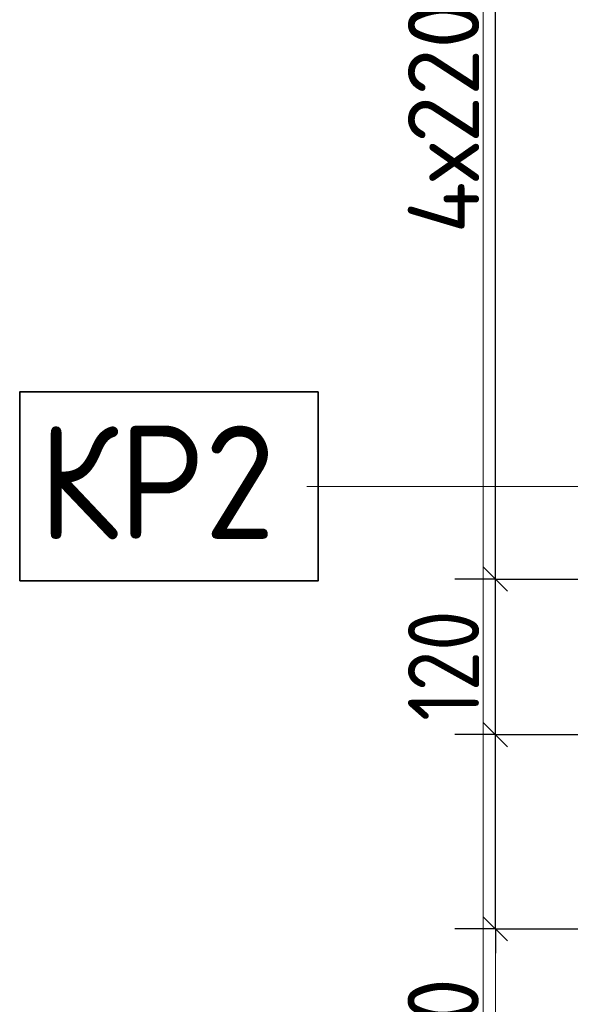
# Model space of a CAD drawing. Header units: millimetres. Extents: x 0 to 50400, y 0 to 35640.
# Tile 43 of 52: x 13108 to 15149, y 25236 to 28884. Entities that reach past the tile are written whole.
import ezdxf

# ---------------------------------------------------------------- set-up
doc = ezdxf.new("R2010")
doc.units = ezdxf.units.MM
for name, color, linetype, lineweight in [('Standard', 7, 'Continuous', 25), ('Общий01', 7, 'Continuous', 13), ('Размерная линия_ общее', 7, 'Continuous', 13), ('Текст_ общее', 7, 'Continuous', 25)]:
    doc.layers.add(name, color=color, linetype=linetype, lineweight=lineweight)
doc.styles.add('ISOCPEUR', font='txt')

msp = doc.modelspace()

# ---------------------------------------------------------------- linework, layer by layer
at = {"layer": 'Standard', "color": 7, "linetype": 'Continuous', "lineweight": -3, "transparency": 33554687}
for p, q in [((14870.9, 26811.5), (14870.9, 31035.4)), ((14870.9, 26235.4), (14870.9, 26811.5)), ((14870.9, 25515.4), (14870.9, 26235.4)), ((14870.9, 25515.4), (14870.9, 25425.4))]:
    msp.add_line(p, q, dxfattribs=at)
at = {"layer": 'Standard', "color": 7, "linetype": 'Continuous', "lineweight": 25, "transparency": 33554687}
for p, q in [((14915.9, 26766.5), (14825.9, 26856.4)), ((14915.9, 26190.4), (14825.9, 26280.4)), ((14915.9, 25470.4), (14825.9, 25560.4))]:
    msp.add_line(p, q, dxfattribs=at)
at = {"layer": 'Standard', "color": 251, "linetype": 'Continuous', "lineweight": -3, "true_color": 0x656565, "transparency": 33554687}
for p, q in [((14870.9, 26811.5), (14720.9, 26811.5)), ((14870.9, 26811.5), (15020.9, 26811.5)), ((14870.9, 26811.5), (16136.3, 26811.5)), ((14870.9, 26235.4), (14720.9, 26235.4)), ((14870.9, 26235.4), (15020.9, 26235.4)), ((14870.9, 26235.4), (16143.9, 26235.4)), ((14870.9, 25515.4), (14720.9, 25515.4)), ((14870.9, 25515.4), (15020.9, 25515.4)), ((14870.9, 25515.4), (16143.9, 25515.4))]:
    msp.add_line(p, q, dxfattribs=at)
at = {"layer": 'Standard', "color": 254, "linetype": 'Continuous', "lineweight": 18, "true_color": 0xc4c4ff, "transparency": 33554687}
msp.add_lwpolyline([(14826.2, 24788.1), (20009.4, 24788.1), (20009.4, 33215.8), (14826.2, 33215.8), (14826.2, 24788.1)], dxfattribs=at)
at = {"layer": 'Общий01', "color": 7, "linetype": 'Continuous', "lineweight": 13, "transparency": 33554687}
msp.add_lwpolyline([(16208.3, 27867.4), (15495.5, 27154.7), (14171.6, 27154.7)], dxfattribs=at)
at = {"layer": 'Размерная линия_ общее', "color": 7, "linetype": 'Continuous', "lineweight": 13, "transparency": 33554687}
msp.add_line((14870.9, 24699.4), (14870.9, 25515.4), dxfattribs=at)
at = {"layer": 'Текст_ общее', "color": 7, "linetype": 'Continuous', "lineweight": 35, "transparency": 33554687}
msp.add_lwpolyline([(13107.6, 26804.7), (14213.6, 26804.7), (14213.6, 27504.7), (13107.6, 27504.7), (13107.6, 26804.7)], dxfattribs=at)

# ---------------------------------------------------------------- texts
at = {"layer": 'Standard', "color": 7, "linetype": 'Continuous', "lineweight": 25, "transparency": 33554687, "char_height": 264, "attachment_point": 7, "rotation": 90, "style": 'ISOCPEUR'}
for s, insert, width in [('\\W0.97;4х220=880', (14810.9, 28091.8), 1816.231), ('\\W0.83;120', (14810.9, 26285.8), 610.286), ('\\W0.93;3х50', (14809.4, 24676.3), 861.704)]:
    msp.add_mtext(s, dxfattribs=dict(at, insert=insert, width=width))
at = {"layer": 'Текст_ общее', "color": 7, "linetype": 'Continuous', "lineweight": 35, "transparency": 33554687, "insert": (13177.6, 26958.7), "char_height": 420, "width": 1158.548, "attachment_point": 7, "style": 'ISOCPEUR'}
msp.add_mtext('\\W0.92;КР2', dxfattribs=at)

doc.saveas('drawing.dxf')
